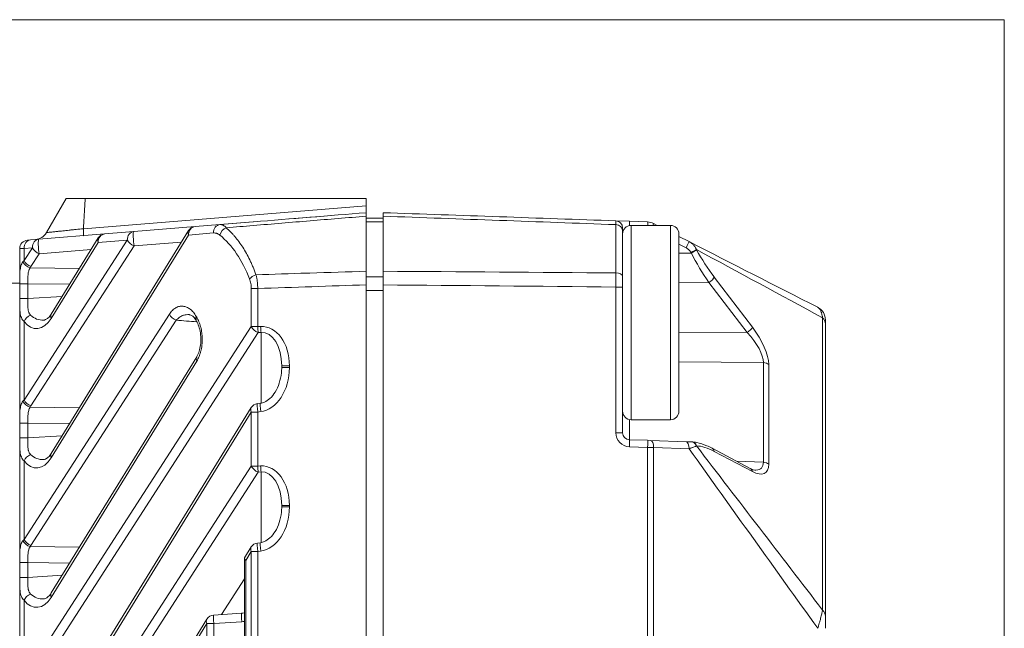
# Model space of a CAD drawing. Header units: millimetres. Extents: x 4 to 836, y 5 to 589.
# Tile 82 of 163: x 476 to 511, y 346 to 368. Entities that reach past the tile are written whole.
import ezdxf

# ---------------------------------------------------------------- set-up
doc = ezdxf.new("R2010")
doc.units = ezdxf.units.MM
doc.layers.add('1', color=7, linetype='Continuous', true_color=0xffffff)

msp = doc.modelspace()

# ---------------------------------------------------------------- linework, layer by layer
at = {"layer": '1', "color": 251, "linetype": 'Continuous', "lineweight": 18}
for q in [(373.329, 367.712), (510.845, 239.555)]:
    msp.add_line((510.845, 367.712), q, dxfattribs=at)
at = {"layer": '1', "color": 143, "linetype": 'Continuous', "lineweight": 18}
for p, q in [((477.542, 361.359), (476.845, 360.153)), ((478.219, 361.359), (488.195, 361.359)), ((488.195, 361.107), (488.195, 361.359)), ((488.195, 361.107), (488.195, 360.859)), ((488.195, 358.779), (488.195, 360.735)), ((488.795, 360.734), (488.795, 358.78)), ((479.943, 360.188), (482.119, 360.365)), ((482.119, 360.365), (483.005, 360.437)), ((483.005, 360.437), (484.32, 360.544)), ((497.054, 360.571), (497.536, 360.554)), ((497.536, 360.554), (498.184, 360.531)), ((498.394, 360.477), (498.526, 360.409)), ((476.574, 359.914), (478.911, 360.104)), ((481.888, 360.224), (477.014, 352.307)), ((478.911, 360.104), (479.943, 360.188)), ((497.295, 360.22), (497.295, 358.596)), ((499.295, 360.017), (499.653, 359.833)), ((476.171, 359.882), (476.278, 359.89)), ((476.278, 359.89), (476.574, 359.914)), ((478.68, 359.963), (477.014, 357.257)), ((475.895, 262.136), (475.895, 359.583)), ((488.195, 358.297), (488.195, 340.829)), ((488.795, 263.423), (488.795, 358.296)), ((497.295, 358.22), (497.295, 353.048)), ((482.173, 356.997), (482.176, 356.994)), ((504.495, 356.915), (504.495, 346.536)), ((482.178, 355.746), (477.014, 347.358)), ((482.18, 355.749), (482.178, 355.746)), ((485.195, 355.362), (485.195, 355.416)), ((484.437, 354.092), (484.334, 354.08)), ((484.113, 353.939), (477.9, 343.846)), ((497.536, 352.798), (498.184, 352.776)), ((498.184, 352.776), (498.289, 352.772)), ((498.289, 352.772), (499.548, 352.728)), ((499.726, 352.722), (499.735, 352.722)), ((501.824, 351.78), (500.47, 352.497)), ((501.824, 351.78), (501.82, 351.782)), ((485.195, 350.412), (485.195, 350.467)), ((484.113, 348.989), (483.879, 348.609)), ((484.437, 349.142), (484.334, 349.13)), ((483.873, 348.587), (483.873, 341.684)), ((482.538, 346.43), (481.474, 344.702)), ((483.769, 346.635), (482.774, 346.572))]:
    msp.add_line(p, q, dxfattribs=at)
at = {"layer": '1', "color": 143, "linetype": 'Continuous', "lineweight": 13}
for p, q in [((478.157, 360.291), (488.195, 361.107)), ((497.054, 358.721), (497.054, 360.436)), ((481.89, 360.066), (477.016, 352.15)), ((482.775, 360.138), (481.89, 360.066)), ((476.049, 354.208), (479.714, 359.889)), ((479.96, 359.677), (476.295, 353.996)), ((478.682, 359.805), (477.016, 357.1)), ((479.714, 359.889), (478.682, 359.805)), ((481.636, 359.814), (479.96, 359.677)), ((499.548, 359.611), (499.295, 359.74)), ((476.049, 359.591), (475.895, 359.583)), ((476.344, 359.615), (476.049, 359.591)), ((476.049, 359.158), (476.344, 359.615)), ((476.049, 359.591), (476.049, 359.158)), ((476.59, 359.403), (476.295, 358.945)), ((478.428, 359.553), (476.59, 359.403)), ((499.295, 359.424), (499.735, 359.427)), ((499.735, 359.427), (499.726, 359.443)), ((499.916, 359.55), (499.925, 359.534)), ((476.268, 358.9), (478.015, 358.882)), ((476.187, 358.336), (475.895, 358.336)), ((476.187, 358.336), (476.187, 357.809)), ((477.669, 358.32), (476.187, 358.336)), ((500.362, 358.38), (499.295, 358.373)), ((501.716, 356.601), (500.362, 358.38)), ((500.552, 358.575), (501.906, 356.796)), ((484.115, 356.813), (484.115, 358.166)), ((484.115, 358.166), (484.345, 358.166)), ((484.345, 358.166), (484.345, 356.813)), ((497.295, 358.22), (497.054, 358.22)), ((497.054, 353.048), (497.054, 358.22)), ((476.187, 357.809), (475.895, 357.809)), ((476.187, 357.809), (477.402, 357.886)), ((476.049, 349.258), (481.207, 357.254)), ((476.049, 356.995), (476.049, 354.208)), ((481.453, 357.042), (476.295, 349.046)), ((504.392, 346.751), (504.392, 357.13)), ((476.433, 344.903), (484.115, 356.813)), ((484.361, 356.601), (476.679, 344.691)), ((484.115, 356.813), (484.345, 356.813)), ((484.345, 356.813), (484.448, 356.818)), ((484.465, 356.606), (484.361, 356.601)), ((484.465, 354.1), (484.465, 356.606)), ((499.295, 356.622), (501.716, 356.601)), ((482.18, 355.588), (477.016, 347.2)), ((502.293, 355.539), (499.295, 355.565)), ((502.293, 351.999), (502.293, 355.539)), ((502.482, 355.47), (502.482, 351.93)), ((485.195, 355.416), (485.471, 355.416)), ((485.195, 355.362), (485.471, 355.362)), ((485.471, 355.416), (485.471, 355.362)), ((476.268, 353.951), (478.015, 353.932)), ((484.115, 353.782), (477.901, 343.689)), ((484.115, 351.863), (484.115, 353.782)), ((484.115, 353.782), (484.345, 353.782)), ((484.448, 353.794), (484.345, 353.782)), ((484.345, 353.782), (484.345, 351.863)), ((476.187, 353.386), (475.895, 353.386)), ((476.187, 353.386), (476.187, 352.86)), ((477.669, 353.37), (476.187, 353.386)), ((497.536, 353.515), (497.536, 352.798)), ((497.295, 353.048), (497.054, 353.048)), ((476.187, 352.86), (475.895, 352.86)), ((476.187, 352.86), (477.402, 352.936)), ((498.184, 352.526), (497.536, 352.549)), ((498.394, 352.522), (498.184, 352.526)), ((498.184, 269.193), (498.184, 352.526)), ((499.653, 352.478), (498.394, 352.522)), ((498.394, 352.522), (498.394, 269.196)), ((499.925, 352.579), (499.916, 352.58)), ((501.906, 351.667), (500.552, 352.383)), ((476.049, 352.045), (476.049, 349.258)), ((501.337, 352.038), (502.293, 351.999)), ((478.675, 343.429), (484.115, 351.863)), ((484.361, 351.651), (478.92, 343.217)), ((484.115, 351.863), (484.345, 351.863)), ((484.345, 351.863), (484.448, 351.868)), ((484.465, 351.656), (484.361, 351.651)), ((484.465, 349.15), (484.465, 351.656)), ((485.195, 350.467), (485.471, 350.467)), ((485.195, 350.412), (485.471, 350.412)), ((485.471, 350.467), (485.471, 350.412)), ((476.268, 349.001), (478.015, 348.982)), ((484.115, 348.832), (483.919, 348.514)), ((484.115, 341.676), (484.115, 348.832)), ((484.345, 348.832), (484.115, 348.832)), ((484.448, 348.844), (484.345, 348.832)), ((484.345, 348.832), (484.345, 341.676)), ((483.919, 348.514), (483.919, 341.684)), ((476.187, 348.436), (475.895, 348.436)), ((476.187, 348.436), (476.187, 347.91)), ((477.669, 348.42), (476.187, 348.436)), ((476.187, 347.91), (475.895, 347.91)), ((476.187, 347.91), (477.402, 347.987)), ((483.055, 346.59), (483.873, 347.857)), ((476.049, 347.095), (476.049, 344.087)), ((482.539, 346.273), (481.476, 344.545)), ((482.539, 341.742), (482.539, 346.273)), ((482.785, 346.273), (482.539, 346.273)), ((483.78, 346.336), (482.785, 346.273)), ((482.785, 346.273), (482.785, 341.742))]:
    msp.add_line(p, q, dxfattribs=at)
at = {"layer": '1', "color": 18, "linetype": 'Continuous', "lineweight": 18}
for p, q in [((485.471, 360.638), (486.7, 360.738)), ((486.7, 360.738), (487.198, 360.778))]:
    msp.add_line(p, q, dxfattribs=at)
at = {"layer": '1', "color": 252, "linetype": 'Continuous', "lineweight": 18}
for p, q in [((488.195, 360.659), (488.795, 360.659)), ((498.995, 360.409), (497.595, 360.409)), ((499.295, 355.753), (499.295, 360.109)), ((488.195, 358.58), (488.195, 358.779)), ((488.795, 358.58), (488.795, 358.78)), ((488.195, 358.297), (488.195, 358.58)), ((488.795, 358.58), (488.795, 358.296)), ((499.295, 353.809), (499.295, 355.753)), ((497.595, 353.509), (498.995, 353.509))]:
    msp.add_line(p, q, dxfattribs=at)
at = {"layer": '1', "color": 252, "linetype": 'Continuous', "lineweight": 13}
for p, q in [((488.795, 360.534), (488.195, 360.534)), ((497.595, 360.409), (497.595, 353.509)), ((498.995, 360.409), (498.995, 355.638)), ((488.195, 358.58), (488.795, 358.58)), ((488.795, 358.096), (488.195, 358.096)), ((498.995, 355.638), (498.995, 353.509))]:
    msp.add_line(p, q, dxfattribs=at)
at = {"layer": '1', "color": 9, "linetype": 'Continuous', "lineweight": 18}
msp.add_line((472.395, 358.359), (475.909, 358.359), dxfattribs=at)
at = {"layer": '1', "color": 143, "linetype": 'Continuous', "lineweight": 18}
for centre, radius, start, end in [((482.143, 360.066), 0.3, 94.648, 148.3824), ((497.045, 360.321), 0.25, 0, 88), ((498.166, 360.032), 0.5, 62.9326, 88), ((476.412, 360.403), 0.5, 274.648, 330.0001), ((478.936, 359.805), 0.3, 94.648, 148.3824), ((476.195, 359.583), 0.3, 94.648, 180), ((503.995, 357.053), 0.5, 0, 62.9326), ((484.369, 353.782), 0.3, 96.7486, 148.3824), ((497.545, 353.048), 0.25, 180, 268), ((484.369, 348.832), 0.3, 96.7486, 148.3824), ((482.793, 346.273), 0.3, 93.6173, 148.3824)]:
    msp.add_arc(centre, radius, start, end, dxfattribs=at)
at = {"layer": '1', "color": 252, "linetype": 'Continuous', "lineweight": 18}
for centre, start, end in [((497.595, 360.109), 90, 180), ((498.995, 360.109), 0, 90), ((497.595, 353.809), 180, 270), ((498.995, 353.809), 270, 0)]:
    msp.add_arc(centre, 0.3, start, end, dxfattribs=at)
at = {"layer": '1', "color": 143, "linetype": 'Continuous', "lineweight": 13}
msp.add_arc((497.554, 353.048), 0.5, 180, 268, dxfattribs=at)
for centre, major_axis, ratio, start_param, end_param in [((482.143, 360.066), (0.024, -0.299), 0.845302, 3.141593, 4.643773), ((483.029, 360.138), (0.024, -0.299), 0.845302, 3.141593, 4.643773), ((497.045, 360.22), (0.25, 0), 0.865309, 0, 1.53589), ((497.528, 360.304), (-0.009, -0.25), 0.034878, 1.983072, 3.141593), ((498.175, 360.282), (-0.009, -0.25), 0.034878, 2.108565, 3.141593), ((498.28, 360.254), (-0.114, -0.223), 0.031081, 2.356409, 3.141593), ((478.936, 359.805), (0.024, -0.299), 0.845302, 3.141593, 4.643773), ((479.968, 359.889), (0.024, -0.299), 0.845302, 3.141593, 4.643773), ((479.968, 359.889), (0.024, -0.299), 0.117132, 3.141593, 5.491179), ((482.143, 360.066), (0.255, -0.157), 0.639648, 3.141569, 3.907858), ((483.252, 360.065), (-0.188, -0.234), 0.777515, 4.044586, 5.271718), ((481.81, 356.359), (0, -4.156), 0.63095, 2.114145, 2.671559), ((476.303, 359.591), (0.024, -0.299), 0.845302, 3.141593, 4.643773), ((476.598, 359.615), (0.024, -0.299), 0.845302, 3.141593, 4.643773), ((476.598, 359.615), (0.024, -0.299), 0.117132, 3.141593, 5.491179), ((478.936, 359.805), (0.255, -0.157), 0.639648, 3.141569, 3.907858), ((479.968, 359.889), (0.252, -0.163), 0.652221, 3.921455, 5.081902), ((499.54, 359.611), (0.114, 0.223), 0.031081, 4.72827, 6.283185), ((476.598, 359.615), (0.252, -0.163), 0.652221, 3.921455, 5.081902), ((499.718, 359.443), (-0.219, -0.121), 0.016898, 1.601341, 2.696523), ((499.726, 359.427), (-0.219, -0.121), 0.016898, 1.601341, 2.696523), ((501.243, 359.437), (1.824, -2.907), 0.383985, 4.479349, 4.837226), ((501.441, 359.545), (1.867, -2.637), 0.399466, 4.440459, 4.798336), ((476.895, 358.762), (0.999, -0.051), 0.69908, 2.614886, 2.690758), ((476.276, 359.113), (0.264, -0.142), 0.668048, 3.820676, 5.030155), ((476.303, 359.158), (0.252, -0.163), 0.652221, 3.921455, 5.081902), ((476.887, 358.55), (0.5, -0.509), 0.963647, 3.355553, 3.431424), ((484.309, 358.508), (-0.28, -0.107), 0.492082, 4.618816, 5.624226), ((497.045, 358.596), (0.25, 0), 0.501238, 0, 1.53589), ((500.353, 358.467), (0.199, 0.151), 0.305106, 4.52697, 5.814166), ((476.303, 356.995), (0.24, 0.18), 0.690075, 1.16411, 2.313713), ((476.772, 357.848), (0.244, 0.776), 0.863235, 2.735194, 3.453799), ((477.27, 357.1), (-0.255, 0.157), 0.639648, 6.283162, 7.049451), ((481.461, 357.254), (-0.252, 0.163), 0.652221, 0.779862, 1.94031), ((476.518, 357.848), (0.05, 1.103), 0.637596, 2.483467, 3.996269), ((482.418, 357.173), (0.26, 0.149), 0.620216, 2.394492, 3.142087), ((482.431, 357.15), (0.258, 0.153), 0.629937, 2.385169, 3.141255), ((482.987, 358.359), (0, 1.763), 0.630951, 2.309377, 2.326446), ((484.421, 355.331), (0.119, 1.485), 0.702494, 4.826127, 6.370744), ((503.995, 356.915), (-0.5, 0), 0.707107, 3.141593, 3.796091), ((484.369, 356.813), (0.252, -0.163), 0.652221, 3.921455, 5.081902), ((484.369, 356.813), (0.013, -0.3), 0.080955, 4.708805, 5.494834), ((484.473, 356.818), (0.013, -0.3), 0.080955, 4.708805, 5.494834), ((484.445, 355.331), (0.076, 1.275), 0.585237, 4.814407, 6.359024), ((501.707, 356.689), (0.199, 0.151), 0.305106, 4.52697, 5.814166), ((501.298, 356.255), (0.917, -0.932), 0.413977, 0.392537, 1.535249), ((501.496, 356.362), (0.863, -1.209), 0.395235, 0.505859, 1.648571), ((482.434, 355.588), (-0.255, 0.157), 0.639648, 6.283162, 7.049451), ((502.284, 355.362), (0.25, 0), 0.707107, 0.654498, 1.53589), ((484.421, 355.276), (0.119, 1.485), 0.702494, 3.281511, 4.826127), ((476.895, 353.813), (0.999, -0.051), 0.69908, 2.614886, 2.690758), ((476.276, 354.163), (0.264, -0.142), 0.668048, 3.820676, 5.030155), ((476.303, 354.208), (0.252, -0.163), 0.652221, 3.921455, 5.081902), ((484.369, 353.782), (-0.035, 0.298), 0.080476, 0.00001, 1.561274), ((484.473, 353.794), (-0.035, 0.298), 0.080476, 0.006361, 1.561274), ((476.887, 353.601), (0.5, -0.509), 0.963647, 3.355553, 3.431425), ((484.369, 353.782), (0.255, -0.157), 0.639648, 3.141569, 3.907858), ((497.528, 352.549), (-0.009, -0.25), 0.034878, 1.572014, 3.141593), ((498.175, 352.526), (-0.009, -0.25), 0.034878, 1.572014, 3.141593), ((498.28, 352.522), (-0.009, -0.25), 0.454819, 1.586678, 3.141593), ((499.54, 352.478), (0.009, 0.25), 0.454819, 4.72827, 6.283185), ((499.718, 352.472), (0.009, 0.25), 0.874957, 5.188003, 6.283185), ((499.726, 352.472), (-0.009, -0.25), 0.874957, 2.046411, 3.141593), ((477.27, 352.15), (-0.255, 0.157), 0.639648, 6.283162, 7.049451), ((501.441, 349.775), (1.874, -2.711), 0.3839, 2.505447, 2.863324), ((500.353, 352.276), (-0.117, -0.221), 0.757824, 2.421108, 3.142099), ((476.303, 352.045), (0.24, 0.18), 0.690075, 1.16411, 2.313713), ((476.518, 352.898), (0.05, 1.103), 0.637596, 2.483467, 3.996269), ((476.772, 352.898), (0.244, 0.776), 0.863235, 2.735194, 3.453799), ((501.298, 352.748), (0.919, -0.964), 0.394251, 5.932291, 6.680803), ((502.284, 351.823), (0.25, 0), 0.707107, 0.654498, 1.53589), ((484.369, 351.863), (0.252, -0.163), 0.652221, 3.921455, 5.081902), ((484.369, 351.863), (0.013, -0.3), 0.080955, 4.708805, 5.494834), ((484.421, 350.381), (0.119, 1.485), 0.702494, 4.826127, 6.370744), ((484.473, 351.868), (0.013, -0.3), 0.080955, 4.708805, 5.494834), ((484.445, 350.381), (0.076, 1.275), 0.585237, 4.814407, 6.359024), ((501.707, 351.559), (-0.117, -0.221), 0.757824, 2.421108, 3.141576), ((501.496, 352.855), (0.865, -1.236), 0.383064, 5.641253, 6.783965), ((484.421, 350.326), (0.119, 1.485), 0.702494, 3.281511, 4.826127), ((476.895, 348.863), (0.999, -0.051), 0.69908, 2.614886, 2.690758), ((476.276, 349.213), (-0.264, 0.142), 0.668048, 0.679083, 1.888563), ((476.303, 349.258), (-0.252, 0.163), 0.652221, 0.779862, 1.94031), ((476.887, 348.651), (0.5, -0.509), 0.963647, 3.355554, 3.431426), ((484.369, 348.832), (0.255, -0.157), 0.639648, 3.141569, 3.907858), ((484.369, 348.832), (-0.035, 0.298), 0.080476, 0.00001, 1.561274), ((484.473, 348.844), (-0.035, 0.298), 0.080476, 0.006361, 1.561274), ((476.303, 347.095), (0.24, 0.18), 0.690075, 1.16411, 2.313713), ((476.518, 347.948), (0.05, 1.103), 0.637596, 2.483467, 3.996269), ((476.772, 347.948), (0.244, 0.776), 0.863235, 2.735194, 3.453799), ((477.27, 347.2), (-0.255, 0.157), 0.639648, 6.283162, 7.049451), ((503.995, 346.536), (-0.5, 0), 0.707107, 3.141593, 3.796091), ((482.793, 346.273), (0.255, -0.157), 0.639648, 3.141569, 3.907858), ((482.793, 346.273), (-0.019, 0.299), 0.026125, 0.000027, 1.569145), ((483.788, 346.336), (-0.019, 0.299), 0.026125, 0.002381, 1.569145), ((484.228, 347.849), (0.9, 1.406), 0.62879, 3.573687, 3.651329)]:
    msp.add_ellipse(centre, major_axis=major_axis, ratio=ratio, start_param=start_param, end_param=end_param, dxfattribs=at)
at = {"layer": '1', "color": 143, "linetype": 'Continuous', "lineweight": 18}
msp.add_ellipse((484.173, 348.514), major_axis=(0.298, -0.084), ratio=0.361655, start_param=3.039527, end_param=3.805815, dxfattribs=at)
for points, knots in [([(478.219, 361.359), (478.173, 361.359), (478.128, 361.359), (478.061, 361.359), (478.04, 361.359), (478.007, 361.359), (477.997, 361.359), (477.976, 361.359), (477.965, 361.359), (477.913, 361.359), (477.874, 361.359), (477.819, 361.359), (477.801, 361.359), (477.767, 361.359), (477.751, 361.359), (477.704, 361.359), (477.677, 361.359), (477.641, 361.359), (477.63, 361.359), (477.61, 361.359), (477.6, 361.359), (477.576, 361.359), (477.563, 361.359), (477.55, 361.359), (477.547, 361.359), (477.543, 361.359), (477.542, 361.359), (477.542, 361.359)], [0, 0, 0, 0, 0.125, 0.125, 0.1875, 0.1875, 0.21875, 0.21875, 0.25, 0.25, 0.375, 0.375, 0.4375, 0.4375, 0.5, 0.5, 0.625, 0.625, 0.6875, 0.6875, 0.75, 0.75, 0.875, 0.875, 0.9375, 0.9375, 1, 1, 1, 1]), ([(477.542, 361.359), (477.542, 361.359), (477.546, 361.359), (477.559, 361.359), (477.564, 361.359), (477.573, 361.359), (477.577, 361.359), (477.584, 361.359), (477.588, 361.359), (477.609, 361.359), (477.629, 361.359), (477.664, 361.359), (477.677, 361.359), (477.705, 361.359), (477.72, 361.359), (477.766, 361.359), (477.8, 361.359), (477.855, 361.359), (477.874, 361.359), (477.903, 361.359), (477.913, 361.359), (477.934, 361.359), (477.944, 361.359), (477.995, 361.359), (478.038, 361.359), (478.105, 361.359), (478.127, 361.359), (478.173, 361.359), (478.196, 361.359), (478.219, 361.359)], [0, 0, 0, 0, 0.125, 0.125, 0.1875, 0.1875, 0.21875, 0.21875, 0.25, 0.25, 0.375, 0.375, 0.4375, 0.4375, 0.5, 0.5, 0.625, 0.625, 0.6875, 0.6875, 0.71875, 0.71875, 0.75, 0.75, 0.875, 0.875, 0.9375, 0.9375, 1, 1, 1, 1]), ([(488.195, 360.859), (488.195, 360.859), (488.195, 360.854), (488.195, 360.838), (488.195, 360.823), (488.195, 360.817), (488.195, 360.804), (488.195, 360.797), (488.195, 360.773), (488.195, 360.755), (488.195, 360.735)], [0, 0, 0, 0, 0.25, 0.5, 0.5, 0.625, 0.625, 0.75, 0.75, 1, 1, 1, 1]), ([(488.795, 360.734), (488.795, 360.755), (488.795, 360.791), (488.795, 360.817), (488.795, 360.833), (488.795, 360.837), (488.795, 360.845), (488.795, 360.849), (488.795, 360.857), (488.795, 360.859), (488.795, 360.859)], [0, 0, 0, 0, 0.250182, 0.500363, 0.500363, 0.625454, 0.625454, 0.750545, 0.750545, 1, 1, 1, 1]), ([(497.295, 360.321), (497.295, 360.321), (497.295, 360.319), (497.295, 360.31), (497.295, 360.304), (497.295, 360.287), (497.295, 360.276), (497.295, 360.251), (497.295, 360.237), (497.295, 360.22)], [0, 0, 0, 0, 0.25, 0.25, 0.5, 0.5, 0.75, 0.75, 1, 1, 1, 1]), ([(488.195, 358.779), (488.195, 358.742), (488.195, 358.666), (488.195, 358.587), (488.195, 358.526), (488.195, 358.506), (488.195, 358.464), (488.195, 358.444), (488.195, 358.381), (488.195, 358.339), (488.195, 358.297)], [0, 0, 0, 0, 0.25, 0.5, 0.5, 0.625, 0.625, 0.75, 0.75, 1, 1, 1, 1]), ([(488.795, 358.296), (488.795, 358.338), (488.795, 358.422), (488.795, 358.504), (488.795, 358.565), (488.795, 358.585), (488.795, 358.626), (488.795, 358.646), (488.795, 358.704), (488.795, 358.743), (488.795, 358.78)], [0, 0, 0, 0, 0.25, 0.5, 0.5, 0.625, 0.625, 0.75, 0.75, 1, 1, 1, 1]), ([(497.295, 358.596), (497.295, 358.567), (497.295, 358.538), (497.295, 358.477), (497.295, 358.446), (497.295, 358.383), (497.295, 358.351), (497.295, 358.286), (497.295, 358.253), (497.295, 358.22)], [0, 0, 0, 0, 0.25, 0.25, 0.5, 0.5, 0.75, 0.75, 1, 1, 1, 1]), ([(475.895, 357.698), (475.895, 357.713), (475.895, 357.729), (475.895, 357.766), (475.895, 357.788), (475.895, 357.809)], [0, 0, 0, 0, 0.413146, 0.413146, 1, 1, 1, 1]), ([(477.014, 357.257), (476.997, 357.23), (476.945, 357.155), (476.856, 357.076), (476.79, 357.047), (476.759, 357.047), (476.751, 357.049)], [0, 0, 0, 0, 0.166053, 0.502142, 0.85834, 1, 1, 1, 1]), ([(481.916, 357.237), (481.923, 357.238), (481.947, 357.237), (482.008, 357.206), (482.093, 357.131), (482.14, 357.049), (482.157, 357.017)], [0, 0, 0, 0, 0.150126, 0.497702, 0.824602, 1, 1, 1, 1]), ([(482.173, 356.993), (482.179, 356.985), (482.216, 356.932), (482.275, 356.775), (482.325, 356.536), (482.333, 356.28), (482.3, 356.044), (482.242, 355.86), (482.198, 355.78), (482.177, 355.751)], [0, 0, 0, 0, 0.034729, 0.218801, 0.393641, 0.560893, 0.723517, 0.884874, 1, 1, 1, 1]), ([(504.495, 357.053), (504.495, 357.053), (504.495, 357.051), (504.495, 357.044), (504.495, 357.042), (504.495, 357.034), (504.495, 357.03), (504.495, 357.015), (504.495, 357.001), (504.495, 356.974), (504.495, 356.964), (504.495, 356.941), (504.495, 356.929), (504.495, 356.915)], [0, 0, 0, 0, 0.25, 0.25, 0.375, 0.375, 0.5, 0.5, 0.75, 0.75, 0.875, 0.875, 1, 1, 1, 1]), ([(485.195, 355.362), (485.195, 355.299), (485.185, 355.111), (485.123, 354.811), (484.982, 354.498), (484.8, 354.267), (484.611, 354.133), (484.488, 354.1), (484.437, 354.092)], [0, 0, 0, 0, 0.117005, 0.354626, 0.573072, 0.757647, 0.905045, 1, 1, 1, 1]), ([(475.895, 352.748), (475.895, 352.764), (475.895, 352.779), (475.895, 352.816), (475.895, 352.838), (475.895, 352.86)], [0, 0, 0, 0, 0.413146, 0.413146, 1, 1, 1, 1]), ([(499.548, 352.728), (499.567, 352.728), (499.584, 352.727), (499.618, 352.726), (499.634, 352.725), (499.665, 352.724), (499.679, 352.724), (499.705, 352.723), (499.716, 352.722), (499.726, 352.722)], [0, 0, 0, 0, 0.25, 0.25, 0.5, 0.5, 0.75, 0.75, 1, 1, 1, 1]), ([(500.47, 352.497), (500.407, 352.53), (500.226, 352.616), (499.981, 352.698), (499.8, 352.719), (499.735, 352.722)], [0, 0, 0, 0, 0.252259, 0.728713, 1, 1, 1, 1]), ([(477.014, 352.307), (476.997, 352.28), (476.945, 352.205), (476.856, 352.126), (476.79, 352.097), (476.759, 352.097), (476.751, 352.099)], [0, 0, 0, 0, 0.166053, 0.502142, 0.85834, 1, 1, 1, 1]), ([(502.012, 351.718), (502.012, 351.718), (502.009, 351.718), (501.939, 351.724), (501.868, 351.759), (501.824, 351.78)], [0, 0, 0, 0, 0.002897, 0.517687, 1, 1, 1, 1]), ([(485.195, 350.412), (485.195, 350.349), (485.185, 350.162), (485.123, 349.861), (484.982, 349.548), (484.8, 349.317), (484.611, 349.183), (484.488, 349.15), (484.437, 349.142)], [0, 0, 0, 0, 0.117005, 0.354626, 0.573072, 0.757647, 0.905045, 1, 1, 1, 1]), ([(475.895, 347.799), (475.895, 347.814), (475.895, 347.829), (475.895, 347.866), (475.895, 347.888), (475.895, 347.91)], [0, 0, 0, 0, 0.413146, 0.413146, 1, 1, 1, 1]), ([(477.014, 347.358), (476.997, 347.33), (476.945, 347.256), (476.856, 347.177), (476.79, 347.147), (476.759, 347.148), (476.751, 347.149)], [0, 0, 0, 0, 0.166053, 0.502142, 0.85834, 1, 1, 1, 1]), ([(504.495, 346.536), (504.495, 346.522), (504.495, 346.507), (504.495, 346.475), (504.495, 346.458), (504.495, 346.406), (504.495, 346.37), (504.495, 346.314), (504.495, 346.295), (504.495, 346.257), (504.495, 346.237), (504.495, 346.179), (504.495, 346.14), (504.495, 346.101)], [0, 0, 0, 0, 0.125, 0.125, 0.25, 0.25, 0.5, 0.5, 0.625, 0.625, 0.75, 0.75, 1, 1, 1, 1])]:
    msp.add_open_spline(points, degree=3, knots=knots, dxfattribs=at)
at = {"layer": '1', "color": 143, "linetype": 'Continuous', "lineweight": 13}
for points, degree in [([(478.219, 361.359), (478.157, 360.291)], 1), ([(497.054, 360.436), (494.301, 360.536), (491.548, 360.635), (488.795, 360.734)], 3), ([(504.392, 357.13), (502.9, 357.937), (501.408, 358.744), (499.916, 359.55)], 3), ([(488.795, 358.78), (491.548, 358.76), (494.301, 358.741), (497.054, 358.721)], 3), ([(488.195, 358.297), (486.912, 358.253), (485.628, 358.21), (484.345, 358.166)], 3), ([(497.054, 358.22), (494.301, 358.246), (491.548, 358.271), (488.795, 358.296)], 3), ([(482.179, 356.983), (481.937, 357.003), (481.695, 357.022), (481.453, 357.042)], 3), ([(504.223, 346.101), (502.699, 348.227), (501.176, 350.353), (499.653, 352.478)], 3), ([(499.916, 352.58), (501.408, 350.637), (502.9, 348.694), (504.392, 346.751)], 3)]:
    msp.add_open_spline(points, degree=degree, dxfattribs=at)
for points, knots in [([(488.195, 360.735), (487.531, 360.68), (486.867, 360.625), (485.531, 360.515), (484.86, 360.459), (483.868, 360.377), (483.547, 360.351), (483.226, 360.324)], [0, 0, 0, 0, 0.400895, 0.400895, 0.806151, 0.806151, 1, 1, 1, 1]), ([(483.005, 360.437), (483.024, 360.439), (483.043, 360.438), (483.071, 360.432), (483.08, 360.429), (483.099, 360.422), (483.108, 360.418), (483.136, 360.404), (483.154, 360.392), (483.19, 360.362), (483.208, 360.345), (483.226, 360.324)], [0, 0, 0, 0, 0.25, 0.25, 0.375, 0.375, 0.5, 0.5, 0.75, 0.75, 1, 1, 1, 1]), ([(497.054, 360.436), (497.054, 360.458), (497.054, 360.478), (497.054, 360.511), (497.054, 360.525), (497.054, 360.542), (497.054, 360.547), (497.054, 360.556), (497.054, 360.559), (497.054, 360.568), (497.054, 360.571), (497.054, 360.571)], [0, 0, 0, 0, 0.25, 0.25, 0.5, 0.5, 0.625, 0.625, 0.75, 0.75, 1, 1, 1, 1]), ([(476.845, 360.153), (476.845, 360.153), (476.847, 360.153), (476.854, 360.154), (476.857, 360.154), (476.863, 360.155), (476.867, 360.155), (476.888, 360.158), (476.913, 360.16), (476.962, 360.165), (476.98, 360.167), (477.021, 360.171), (477.043, 360.174), (477.113, 360.181), (477.167, 360.187), (477.243, 360.194), (477.258, 360.196), (477.29, 360.2), (477.307, 360.201), (477.357, 360.207), (477.391, 360.21), (477.498, 360.222), (477.573, 360.23), (477.674, 360.24), (477.694, 360.242), (477.734, 360.247), (477.755, 360.249), (477.817, 360.255), (477.858, 360.26), (477.984, 360.273), (478.07, 360.282), (478.157, 360.291)], [0, 0, 0, 0, 0.0625, 0.0625, 0.09375, 0.09375, 0.125, 0.125, 0.25, 0.25, 0.3125, 0.3125, 0.375, 0.375, 0.5, 0.5, 0.53125, 0.53125, 0.5625, 0.5625, 0.625, 0.625, 0.75, 0.75, 0.78125, 0.78125, 0.8125, 0.8125, 0.875, 0.875, 1, 1, 1, 1]), ([(478.153, 360.043), (478.156, 360.043), (478.158, 360.049), (478.161, 360.072), (478.162, 360.088), (478.162, 360.132), (478.162, 360.158), (478.161, 360.219), (478.159, 360.254), (478.157, 360.291)], [0, 0, 0, 0, 0.25, 0.25, 0.5, 0.5, 0.75, 0.75, 1, 1, 1, 1]), ([(482.998, 360.065), (482.98, 360.079), (482.962, 360.091), (482.926, 360.111), (482.908, 360.119), (482.88, 360.128), (482.87, 360.13), (482.852, 360.135), (482.842, 360.136), (482.813, 360.14), (482.794, 360.14), (482.775, 360.138)], [0, 0, 0, 0, 0.25, 0.25, 0.5, 0.5, 0.625, 0.625, 0.75, 0.75, 1, 1, 1, 1]), ([(483.226, 360.324), (483.278, 360.279), (483.33, 360.23), (483.406, 360.152), (483.432, 360.126), (483.482, 360.071), (483.507, 360.042), (483.63, 359.897), (483.724, 359.77), (483.901, 359.492), (483.985, 359.342), (484.084, 359.139), (484.103, 359.097), (484.141, 359.013), (484.16, 358.97), (484.215, 358.838), (484.249, 358.748), (484.283, 358.655)], [0, 0, 0, 0, 0.125, 0.125, 0.1875, 0.1875, 0.25, 0.25, 0.5, 0.5, 0.75, 0.75, 0.8125, 0.8125, 0.875, 0.875, 1, 1, 1, 1]), ([(499.653, 359.833), (499.657, 359.832), (499.661, 359.83), (499.668, 359.826), (499.679, 359.82), (499.703, 359.805), (499.723, 359.791), (499.762, 359.762), (499.786, 359.74), (499.832, 359.692), (499.852, 359.666), (499.879, 359.624), (499.887, 359.61), (499.899, 359.588), (499.904, 359.577), (499.91, 359.564), (499.913, 359.558), (499.914, 359.554), (499.915, 359.552), (499.916, 359.55)], [0, 0, 0, 0, 0.03125, 0.03125, 0.0625, 0.125, 0.25, 0.25, 0.5, 0.5, 0.75, 0.75, 0.875, 0.875, 0.9375, 0.96875, 0.984375, 0.984375, 1, 1, 1, 1]), ([(499.726, 359.443), (499.716, 359.461), (499.705, 359.478), (499.679, 359.511), (499.665, 359.526), (499.634, 359.554), (499.618, 359.567), (499.584, 359.591), (499.567, 359.601), (499.548, 359.611)], [0, 0, 0, 0, 0.25, 0.25, 0.5, 0.5, 0.75, 0.75, 1, 1, 1, 1]), ([(475.895, 358.336), (475.895, 358.376), (475.895, 358.416), (475.895, 358.494), (475.895, 358.533), (475.896, 358.59), (475.896, 358.608), (475.897, 358.646), (475.898, 358.664), (475.9, 358.718), (475.902, 358.753), (475.908, 358.819), (475.912, 358.851), (475.921, 358.897), (475.924, 358.912), (475.931, 358.941), (475.934, 358.955), (475.956, 359.023), (475.979, 359.071), (476.011, 359.113)], [0, 0, 0, 0, 0.125, 0.125, 0.25, 0.25, 0.3125, 0.3125, 0.375, 0.375, 0.5, 0.5, 0.625, 0.625, 0.6875, 0.6875, 0.75, 0.75, 1, 1, 1, 1]), ([(476.268, 358.9), (476.243, 358.867), (476.226, 358.829), (476.208, 358.765), (476.204, 358.742), (476.197, 358.696), (476.194, 358.672), (476.19, 358.623), (476.189, 358.598), (476.188, 358.56), (476.188, 358.547), (476.187, 358.521), (476.187, 358.508), (476.187, 358.443), (476.187, 358.39), (476.187, 358.336)], [0, 0, 0, 0, 0.25, 0.25, 0.375, 0.375, 0.5, 0.5, 0.625, 0.625, 0.6875, 0.6875, 0.75, 0.75, 1, 1, 1, 1]), ([(484.283, 358.655), (484.889, 358.674), (485.495, 358.694), (486.133, 358.714), (486.165, 358.715), (486.863, 358.737), (487.529, 358.758), (488.195, 358.779)], [0, 0, 0, 0, 0.464812, 0.464812, 0.489325, 0.489325, 1, 1, 1, 1]), ([(484.283, 358.655), (484.292, 358.619), (484.301, 358.581), (484.316, 358.503), (484.322, 358.463), (484.333, 358.38), (484.337, 358.338), (484.342, 358.253), (484.344, 358.21), (484.345, 358.166)], [0, 0, 0, 0, 0.25, 0.25, 0.5, 0.5, 0.75, 0.75, 1, 1, 1, 1]), ([(497.054, 358.22), (497.054, 358.242), (497.054, 358.264), (497.054, 358.307), (497.054, 358.329), (497.054, 358.394), (497.054, 358.437), (497.054, 358.521), (497.054, 358.563), (497.054, 358.644), (497.054, 358.683), (497.054, 358.721)], [0, 0, 0, 0, 0.125, 0.125, 0.25, 0.25, 0.5, 0.5, 0.75, 0.75, 1, 1, 1, 1]), ([(484.115, 358.166), (484.115, 358.197), (484.114, 358.227), (484.108, 358.287), (484.105, 358.317), (484.094, 358.375), (484.088, 358.403), (484.073, 358.457), (484.064, 358.483), (484.055, 358.508)], [0, 0, 0, 0, 0.25, 0.25, 0.5, 0.5, 0.75, 0.75, 1, 1, 1, 1]), ([(476.049, 356.995), (476.028, 357.014), (476.01, 357.035), (475.978, 357.082), (475.965, 357.107), (475.942, 357.163), (475.933, 357.192), (475.919, 357.255), (475.913, 357.288), (475.907, 357.341), (475.905, 357.359), (475.902, 357.396), (475.901, 357.415), (475.899, 357.454), (475.898, 357.474), (475.897, 357.513), (475.896, 357.534), (475.895, 357.595), (475.895, 357.636), (475.895, 357.686), (475.895, 357.692), (475.895, 357.698)], [0, 0, 0, 0, 0.139899, 0.139899, 0.279799, 0.279799, 0.419698, 0.419698, 0.559597, 0.559597, 0.629547, 0.629547, 0.699496, 0.699496, 0.769446, 0.769446, 0.839396, 0.839396, 0.979295, 0.979295, 1, 1, 1, 1]), ([(476.187, 357.809), (476.187, 357.78), (476.185, 357.723), (476.184, 357.667), (476.184, 357.611), (476.184, 357.583), (476.185, 357.529), (476.186, 357.502), (476.19, 357.45), (476.192, 357.425), (476.199, 357.388), (476.201, 357.376), (476.207, 357.353), (476.21, 357.342), (476.218, 357.319), (476.222, 357.309), (476.232, 357.288), (476.247, 357.259), (476.267, 357.233), (476.283, 357.218)], [0, 0, 0, 0, 0.125, 0.25, 0.25, 0.375, 0.375, 0.5, 0.5, 0.625, 0.625, 0.6875, 0.6875, 0.75, 0.75, 0.8125, 0.8125, 0.875, 1, 1, 1, 1]), ([(481.207, 357.254), (481.224, 357.28), (481.241, 357.305), (481.278, 357.35), (481.296, 357.37), (481.354, 357.427), (481.393, 357.457), (481.446, 357.487), (481.456, 357.492), (481.477, 357.503), (481.488, 357.507), (481.52, 357.52), (481.541, 357.526), (481.606, 357.54), (481.649, 357.543), (481.714, 357.536), (481.736, 357.532), (481.779, 357.521), (481.8, 357.514), (481.864, 357.488), (481.905, 357.464), (481.956, 357.425), (481.966, 357.417), (481.986, 357.4), (482.015, 357.373), (482.043, 357.343), (482.098, 357.278), (482.132, 357.229), (482.165, 357.173)], [0, 0, 0, 0, 0.0625, 0.0625, 0.125, 0.125, 0.25, 0.25, 0.28125, 0.28125, 0.3125, 0.3125, 0.375, 0.375, 0.5, 0.5, 0.5625, 0.5625, 0.625, 0.625, 0.75, 0.75, 0.78125, 0.78125, 0.8125, 0.875, 0.875, 1, 1, 1, 1]), ([(481.917, 357.24), (481.878, 357.243), (481.839, 357.242), (481.779, 357.234), (481.758, 357.23), (481.727, 357.222), (481.717, 357.219), (481.697, 357.213), (481.686, 357.209), (481.636, 357.189), (481.597, 357.168), (481.541, 357.127), (481.522, 357.112), (481.487, 357.08), (481.469, 357.062), (481.453, 357.042)], [0, 0, 0, 0, 0.237296, 0.237296, 0.364414, 0.364414, 0.427972, 0.427972, 0.491531, 0.491531, 0.745765, 0.745765, 0.872883, 0.872883, 1, 1, 1, 1]), ([(504.392, 357.13), (504.391, 357.134), (504.391, 357.137), (504.39, 357.143), (504.389, 357.153), (504.386, 357.174), (504.379, 357.216), (504.371, 357.249), (504.363, 357.281), (504.36, 357.291), (504.354, 357.31), (504.344, 357.338), (504.327, 357.38), (504.312, 357.407), (504.299, 357.426), (504.295, 357.432), (504.287, 357.444), (504.274, 357.46), (504.26, 357.473), (504.246, 357.484), (504.239, 357.489), (504.232, 357.493), (504.227, 357.496), (504.225, 357.497), (504.223, 357.499)], [0, 0, 0, 0, 0.015625, 0.015625, 0.03125, 0.0625, 0.125, 0.25, 0.25, 0.3125, 0.3125, 0.375, 0.5, 0.625, 0.625, 0.6875, 0.6875, 0.75, 0.875, 0.875, 0.9375, 0.96875, 0.96875, 1, 1, 1, 1]), ([(482.177, 357.15), (482.192, 357.126), (482.207, 357.099), (482.233, 357.045), (482.259, 356.988), (482.281, 356.927), (482.297, 356.88), (482.302, 356.864), (482.311, 356.831), (482.316, 356.814), (482.337, 356.731), (482.35, 356.661), (482.362, 356.571), (482.364, 356.553), (482.367, 356.516), (482.369, 356.497), (482.373, 356.442), (482.375, 356.368), (482.373, 356.295), (482.37, 356.239), (482.369, 356.221), (482.366, 356.184), (482.364, 356.166), (482.353, 356.075), (482.34, 356.005), (482.319, 355.922), (482.315, 355.905), (482.305, 355.873), (482.3, 355.857), (482.284, 355.809), (482.273, 355.778), (482.237, 355.691), (482.21, 355.637), (482.18, 355.588)], [0, 0, 0, 0, 0.0625, 0.0625, 0.125, 0.1875, 0.1875, 0.21875, 0.21875, 0.25, 0.25, 0.375, 0.375, 0.40625, 0.40625, 0.4375, 0.4375, 0.5, 0.5625, 0.5625, 0.59375, 0.59375, 0.625, 0.625, 0.75, 0.75, 0.78125, 0.78125, 0.8125, 0.8125, 0.875, 0.875, 1, 1, 1, 1]), ([(475.895, 353.386), (475.895, 353.426), (475.895, 353.466), (475.895, 353.544), (475.895, 353.583), (475.896, 353.64), (475.896, 353.659), (475.897, 353.696), (475.898, 353.714), (475.9, 353.769), (475.902, 353.803), (475.908, 353.87), (475.912, 353.902), (475.921, 353.948), (475.924, 353.963), (475.931, 353.992), (475.934, 354.006), (475.956, 354.074), (475.979, 354.121), (476.011, 354.163)], [0, 0, 0, 0, 0.125, 0.125, 0.25, 0.25, 0.3125, 0.3125, 0.375, 0.375, 0.5, 0.5, 0.625, 0.625, 0.6875, 0.6875, 0.75, 0.75, 1, 1, 1, 1]), ([(476.268, 353.951), (476.243, 353.917), (476.226, 353.879), (476.208, 353.815), (476.204, 353.792), (476.197, 353.746), (476.194, 353.722), (476.19, 353.673), (476.189, 353.648), (476.188, 353.61), (476.188, 353.597), (476.187, 353.571), (476.187, 353.558), (476.187, 353.493), (476.187, 353.44), (476.187, 353.386)], [0, 0, 0, 0, 0.25, 0.25, 0.375, 0.375, 0.5, 0.5, 0.625, 0.625, 0.6875, 0.6875, 0.75, 0.75, 1, 1, 1, 1]), ([(476.049, 352.045), (476.028, 352.064), (476.01, 352.086), (475.978, 352.132), (475.965, 352.158), (475.942, 352.213), (475.933, 352.243), (475.919, 352.305), (475.913, 352.338), (475.907, 352.391), (475.905, 352.409), (475.902, 352.446), (475.901, 352.465), (475.899, 352.504), (475.898, 352.524), (475.897, 352.564), (475.896, 352.584), (475.895, 352.645), (475.895, 352.687), (475.895, 352.736), (475.895, 352.742), (475.895, 352.748)], [0, 0, 0, 0, 0.139899, 0.139899, 0.279799, 0.279799, 0.419698, 0.419698, 0.559597, 0.559597, 0.629547, 0.629547, 0.699496, 0.699496, 0.769446, 0.769446, 0.839396, 0.839396, 0.979295, 0.979295, 1, 1, 1, 1]), ([(476.187, 352.86), (476.187, 352.831), (476.185, 352.773), (476.184, 352.717), (476.184, 352.661), (476.184, 352.634), (476.185, 352.579), (476.186, 352.552), (476.19, 352.5), (476.192, 352.475), (476.199, 352.438), (476.201, 352.426), (476.207, 352.403), (476.21, 352.392), (476.218, 352.37), (476.222, 352.359), (476.232, 352.339), (476.247, 352.309), (476.267, 352.284), (476.283, 352.268)], [0, 0, 0, 0, 0.125, 0.25, 0.25, 0.375, 0.375, 0.5, 0.5, 0.625, 0.625, 0.6875, 0.6875, 0.75, 0.75, 0.8125, 0.8125, 0.875, 1, 1, 1, 1]), ([(499.916, 352.58), (499.913, 352.578), (499.91, 352.576), (499.903, 352.572), (499.891, 352.567), (499.879, 352.561), (499.852, 352.548), (499.832, 352.54), (499.798, 352.527), (499.786, 352.523), (499.762, 352.514), (499.737, 352.505), (499.71, 352.496), (499.689, 352.49), (499.682, 352.487), (499.668, 352.483), (499.661, 352.481), (499.653, 352.478)], [0, 0, 0, 0, 0.0625, 0.0625, 0.125, 0.25, 0.25, 0.5, 0.5, 0.625, 0.625, 0.75, 0.875, 0.875, 0.9375, 0.9375, 1, 1, 1, 1]), ([(475.895, 348.436), (475.895, 348.477), (475.895, 348.516), (475.895, 348.595), (475.895, 348.633), (475.896, 348.69), (475.896, 348.709), (475.897, 348.746), (475.898, 348.765), (475.9, 348.819), (475.902, 348.853), (475.908, 348.92), (475.912, 348.952), (475.921, 348.998), (475.924, 349.013), (475.931, 349.042), (475.934, 349.056), (475.956, 349.124), (475.979, 349.171), (476.011, 349.213)], [0, 0, 0, 0, 0.125, 0.125, 0.25, 0.25, 0.3125, 0.3125, 0.375, 0.375, 0.5, 0.5, 0.625, 0.625, 0.6875, 0.6875, 0.75, 0.75, 1, 1, 1, 1]), ([(476.268, 349.001), (476.243, 348.968), (476.226, 348.93), (476.208, 348.865), (476.204, 348.843), (476.197, 348.796), (476.194, 348.772), (476.19, 348.723), (476.189, 348.699), (476.188, 348.66), (476.188, 348.647), (476.187, 348.621), (476.187, 348.608), (476.187, 348.543), (476.187, 348.49), (476.187, 348.436)], [0, 0, 0, 0, 0.25, 0.25, 0.375, 0.375, 0.5, 0.5, 0.625, 0.625, 0.6875, 0.6875, 0.75, 0.75, 1, 1, 1, 1]), ([(476.049, 347.095), (476.028, 347.115), (476.01, 347.136), (475.978, 347.183), (475.965, 347.208), (475.942, 347.263), (475.933, 347.293), (475.919, 347.356), (475.913, 347.389), (475.907, 347.441), (475.905, 347.46), (475.902, 347.497), (475.901, 347.516), (475.899, 347.554), (475.898, 347.574), (475.897, 347.614), (475.896, 347.634), (475.895, 347.695), (475.895, 347.737), (475.895, 347.786), (475.895, 347.792), (475.895, 347.799)], [0, 0, 0, 0, 0.139899, 0.139899, 0.279799, 0.279799, 0.419698, 0.419698, 0.559597, 0.559597, 0.629547, 0.629547, 0.699496, 0.699496, 0.769446, 0.769446, 0.839396, 0.839396, 0.979295, 0.979295, 1, 1, 1, 1]), ([(476.187, 347.91), (476.187, 347.881), (476.185, 347.824), (476.184, 347.767), (476.184, 347.712), (476.184, 347.684), (476.185, 347.629), (476.186, 347.602), (476.19, 347.551), (476.192, 347.525), (476.199, 347.489), (476.201, 347.477), (476.207, 347.453), (476.21, 347.442), (476.218, 347.42), (476.222, 347.409), (476.232, 347.389), (476.247, 347.359), (476.267, 347.334), (476.283, 347.319)], [0, 0, 0, 0, 0.125, 0.25, 0.25, 0.375, 0.375, 0.5, 0.5, 0.625, 0.625, 0.6875, 0.6875, 0.75, 0.75, 0.8125, 0.8125, 0.875, 1, 1, 1, 1]), ([(504.223, 346.101), (504.225, 346.109), (504.227, 346.117), (504.232, 346.132), (504.239, 346.155), (504.256, 346.209), (504.269, 346.254), (504.283, 346.299), (504.287, 346.314), (504.295, 346.344), (504.308, 346.388), (504.319, 346.43), (504.341, 346.513), (504.354, 346.566), (504.368, 346.628), (504.371, 346.64), (504.376, 346.664), (504.381, 346.687), (504.386, 346.715), (504.389, 346.733), (504.39, 346.741), (504.391, 346.746), (504.391, 346.748), (504.392, 346.751)], [0, 0, 0, 0, 0.03125, 0.03125, 0.0625, 0.125, 0.25, 0.25, 0.3125, 0.3125, 0.375, 0.5, 0.5, 0.75, 0.75, 0.8125, 0.8125, 0.875, 0.9375, 0.96875, 0.984375, 0.984375, 1, 1, 1, 1])]:
    msp.add_open_spline(points, degree=3, knots=knots, dxfattribs=at)
at = {"layer": '1', "color": 143, "linetype": 'Continuous', "lineweight": 18}
for points, degree in [([(484.195, 360.534), (485.528, 360.642), (486.862, 360.751), (488.195, 360.859)], 3), ([(488.795, 360.859), (491.548, 360.763), (494.301, 360.667), (497.054, 360.571)], 3), ([(483.005, 360.437), (483.402, 360.47), (483.798, 360.502), (484.195, 360.534)], 3), ([(499.653, 359.833), (501.176, 359.055), (502.699, 358.277), (504.223, 357.499)], 3), ([(504.25, 357.484), (504.223, 357.498)], 1), ([(482.158, 357.023), (482.166, 357.01), (482.173, 356.997)], 2), ([(483.873, 346.65), (483.839, 346.643), (483.804, 346.638), (483.769, 346.635)], 3)]:
    msp.add_open_spline(points, degree=degree, dxfattribs=at)

doc.saveas('drawing.dxf')
